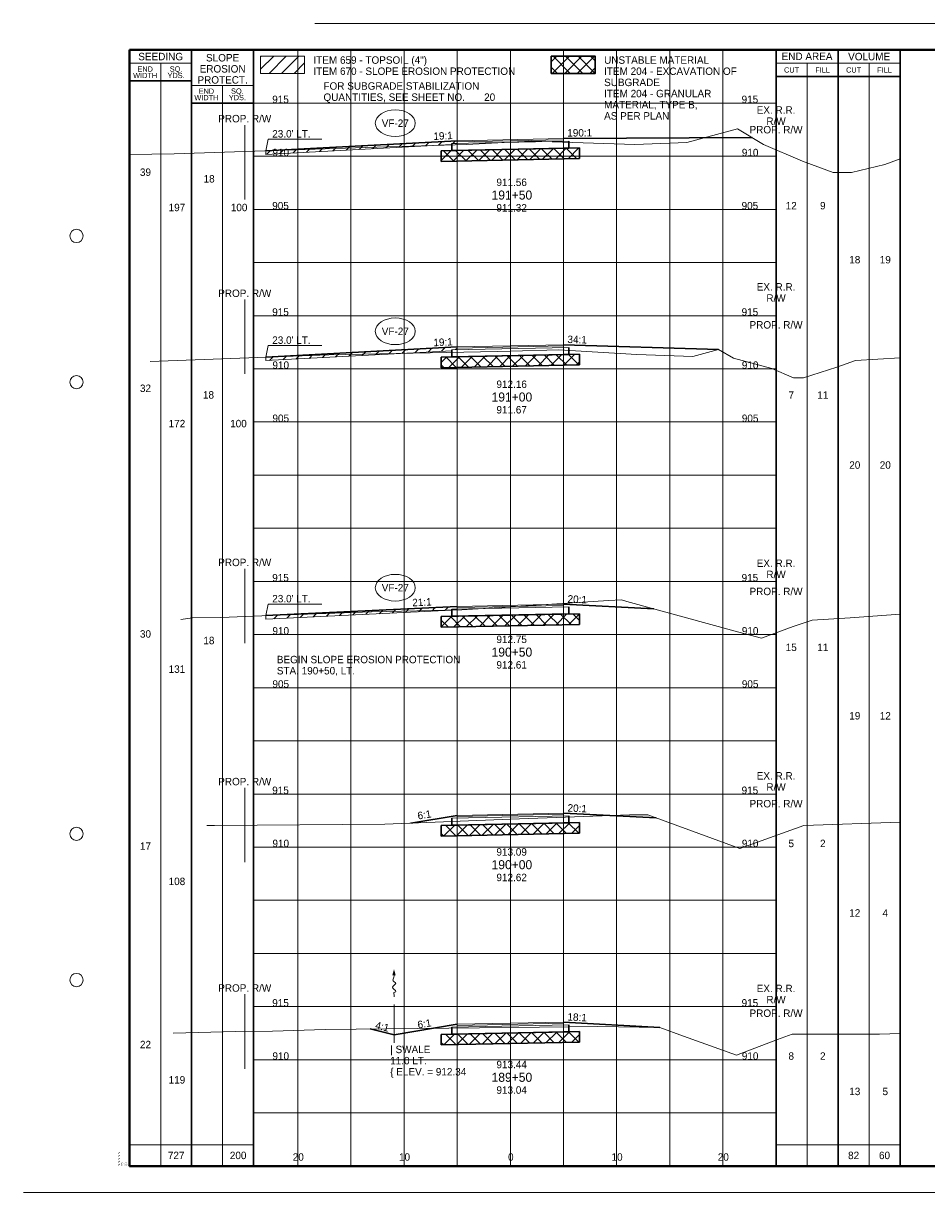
# Paper-space layout 'Layout1' of a CAD drawing. Header units: feet. Extents: x -1084 to 2301, y -843 to 1840.
# Tile 30 of 46: x -10 to 75, y 1032 to 1142. Entities that reach past the tile are written whole.
import ezdxf
from ezdxf.enums import TextEntityAlignment as Align

# ---------------------------------------------------------------- set-up
doc = ezdxf.new("R2010")
doc.units = ezdxf.units.FT
doc.header["$LTSCALE"] = 10
doc.header["$MEASUREMENT"] = 0
for name, pattern in [('cl5', [50, 1.25, -1.25, 45, -1.25, 1.25]), ('DGN Style 2', [42.257429, 25.354457, -16.902971]), ('DGN Style 3', [59.1604, 42.257429, -16.902971]), ('esmtrrex', [4.75, 0.8, -0.325, -0.325, 0.8, -0.3, 0.8, -0.3, 0.8, -0.3]), ('rowpr', [5.45, 1, -0.225, -0.225, 4])]:
    doc.linetypes.add(name, pattern=pattern)
for name, color, linetype, lineweight in [('DR_P_Erosion_Control', 7, 'Continuous', 13), ('DR_P_Flow_Arrow', 151, 'Continuous', 13), ('DR_P_Text', 7, 'Continuous', 13), ('GE_P_CL_5', 7, 'cl5', 13), ('PV_P_Text', 7, 'Continuous', 13), ('RW_P_Fee_RW', 193, 'rowpr', 40), ('RW_X_Esmt_RR', 6, 'esmtrrex', 30), ('SH_Border', 7, 'Continuous', 40), ('SH_Data', 7, 'Continuous', 0), ('SH_Major_Grid_Line', 254, 'Continuous', 13), ('SH_Text', 7, 'Continuous', 13), ('TX_P_5', 7, 'Continuous', 13), ('TX_P_Misc', 7, 'Continuous', 13), ('TX_X_5', 7, 'Continuous', 0), ('XS_P_Finished_Grade', 3, 'Continuous', 30), ('XS_P_Pavt_Surface', 251, 'Continuous', 13), ('XS_P_Subgrade', 4, 'Continuous', 30), ('XS_P_Undercut', 230, 'Continuous', 30), ('XS_X_Ground_Line', 3, 'DGN Style 2', 13)]:
    doc.layers.add(name, color=color, linetype=linetype, lineweight=lineweight)
doc.layers.add('SH_Cut_Line', color=7, linetype='DGN Style 3', lineweight=0, plot=False)
doc.layers.add('XS_P_Pavt_Layers', color=251, linetype='Continuous', lineweight=0, transparency=0.5)
doc.styles.add('Slanted-Normal LS 0.50', font='font31.shx', dxfattribs={"height": 0.14})
doc.styles.add('Slanted-Sub Title', font='font31.shx', dxfattribs={"height": 0.17})
doc.styles.add('Style-CHAR_FAST_FONT', font='CHAR_FAST_FONT.shx')
doc.styles.add('Style-FONT1', font='FONT1.shx')
doc.styles.add('Style-font30', font='font30.shx')
doc.styles.add('Style-font31', font='font31.shx')

# ---------------------------------------------------------------- blocks, each defined once
blk = doc.blocks.new('STAMP')
at = {"layer": 'TX_P_Misc', "linetype": 'Continuous', "lineweight": 13, "style": 'Style-CHAR_FAST_FONT'}
for s, p in [('$FILE$', (-0.77, 0)), ('$DATE$', (-0.57, 0)), ('$TIME$', (-0.37, 0)), ('$USER$', (-0.17, 0))]:
    blk.add_text(s, height=0.078, rotation=90, dxfattribs=at).set_placement(p, align=Align.TOP_LEFT)
blk = doc.blocks.new('XS POINT_199')
at = {"layer": 'RW_X_Esmt_RR', "linetype": 'DGN Style 3', "lineweight": 0}
blk.add_line((0, 3.5), (0, -3.5), dxfattribs=at)
blk = doc.blocks.new('GPKLBL_247')
at = {"layer": 'TX_P_5', "linetype": 'Continuous', "insert": (-0.51, 0.98), "char_height": 0.7, "attachment_point": 1, "rotation": 350.5377, "line_spacing_factor": 0.6, "style": 'Style-font31'}
blk.add_mtext('4:1', dxfattribs=at)
blk = doc.blocks.new('GPKLBL_248')
at = {"layer": 'TX_P_5', "linetype": 'Continuous', "extrusion": (0, 0, -1), "insert": (-0.46, 0.97), "char_height": 0.7, "attachment_point": 3, "text_direction": (-0.986394, 0.164399, 0), "line_spacing_factor": 0.6, "style": 'Style-font31'}
blk.add_mtext('6:1', dxfattribs=at)
blk = doc.blocks.new('DFL-P_50')
at = {"layer": 'DR_P_Flow_Arrow', "color": 151, "linetype": 'Continuous', "lineweight": 13}
blk.add_open_spline([(-0.08, 0), (-0.081, 0), (-0.082, 0), (-0.083, 0), (-0.094, 0), (-0.105, 0.005), (-0.116, 0.008), (-0.123, 0.01), (-0.131, 0.013), (-0.137, 0.015), (-0.152, 0.02), (-0.165, -0.02), (-0.179, -0.022), (-0.195, -0.023), (-0.212, 0.018), (-0.228, 0.02), (-0.245, 0.021), (-0.266, -0.028), (-0.284, -0.022), (-0.29, -0.02), (-0.287, 0.001), (-0.295, 0.001), (-0.313, 0), (-0.332, 0), (-0.35, 0)], degree=3, knots=[0, 0, 0, 0, 0.009646, 0.009646, 0.009646, 0.112481, 0.112481, 0.112481, 0.179673, 0.179673, 0.179673, 0.350625, 0.350625, 0.350625, 0.544565, 0.544565, 0.544565, 0.756426, 0.756426, 0.756426, 0.832712, 0.832712, 0.832712, 1, 1, 1, 1], dxfattribs=at)
at = {"layer": 'DR_P_Flow_Arrow', "color": 151, "linetype": 'Continuous', "lineweight": 0, "extrusion": (0, 0, -1)}
blk.add_solid([(0.08, 0.022), (0, 0), (0.08, -0.021)], dxfattribs=at)
blk = doc.blocks.new('GPKLBL_249')
at = {"layer": 'TX_P_5', "linetype": 'Continuous', "insert": (-0.51, 0.98), "char_height": 0.7, "attachment_point": 1, "rotation": 350.5377, "line_spacing_factor": 0.6, "style": 'Style-font31'}
blk.add_mtext('18:1', dxfattribs=at)
blk = doc.blocks.new('XS POINT_200')
at = {"layer": 'RW_P_Fee_RW', "linetype": 'Continuous', "lineweight": 13}
blk.add_line((0, 3.5), (0, -3.5), dxfattribs=at)
blk = doc.blocks.new('XS POINT_201')
at = {"layer": 'RW_P_Fee_RW', "linetype": 'Continuous', "lineweight": 13}
blk.add_line((0, 3.5), (0, -3.5), dxfattribs=at)
blk = doc.blocks.new('XS POINT_202')
at = {"layer": 'RW_X_Esmt_RR', "linetype": 'DGN Style 3', "lineweight": 0}
blk.add_line((0, 3.5), (0, -3.5), dxfattribs=at)
blk = doc.blocks.new('GPKLBL_250')
at = {"layer": 'TX_P_5', "linetype": 'Continuous', "extrusion": (0, 0, -1), "insert": (-0.46, 0.97), "char_height": 0.7, "attachment_point": 3, "text_direction": (-0.986394, 0.164399, 0), "line_spacing_factor": 0.6, "style": 'Style-font31'}
blk.add_mtext('6:1', dxfattribs=at)
blk = doc.blocks.new('GPKLBL_251')
at = {"layer": 'TX_P_5', "linetype": 'Continuous', "insert": (-0.51, 0.98), "char_height": 0.7, "attachment_point": 1, "rotation": 350.5377, "line_spacing_factor": 0.6, "style": 'Style-font31'}
blk.add_mtext('20:1', dxfattribs=at)
blk = doc.blocks.new('XS POINT_203')
at = {"layer": 'RW_P_Fee_RW', "linetype": 'Continuous', "lineweight": 13}
blk.add_line((0, 3.5), (0, -3.5), dxfattribs=at)
blk = doc.blocks.new('XS POINT_204')
at = {"layer": 'RW_P_Fee_RW', "linetype": 'Continuous', "lineweight": 13}
blk.add_line((0, 3.5), (0, -3.5), dxfattribs=at)
blk = doc.blocks.new('XS POINT_205')
at = {"layer": 'RW_X_Esmt_RR', "linetype": 'DGN Style 3', "lineweight": 0}
blk.add_line((0, 3.5), (0, -3.5), dxfattribs=at)
blk = doc.blocks.new('GPKLBL_252')
at = {"layer": 'TX_P_5', "linetype": 'Continuous', "extrusion": (0, 0, -1), "insert": (-0.46, 0.97), "char_height": 0.7, "attachment_point": 3, "text_direction": (-0.986394, 0.164399, 0), "line_spacing_factor": 0.6, "style": 'Style-font31'}
blk.add_mtext('21:1', dxfattribs=at)
blk = doc.blocks.new('GPKLBL_253')
at = {"layer": 'TX_P_5', "linetype": 'Continuous', "insert": (-0.51, 0.98), "char_height": 0.7, "attachment_point": 1, "rotation": 350.5377, "line_spacing_factor": 0.6, "style": 'Style-font31'}
blk.add_mtext('20:1', dxfattribs=at)
blk = doc.blocks.new('XS POINT_206')
at = {"layer": 'RW_P_Fee_RW', "linetype": 'Continuous', "lineweight": 13}
blk.add_line((0, 3.5), (0, -3.5), dxfattribs=at)
blk = doc.blocks.new('XS POINT_207')
at = {"layer": 'RW_P_Fee_RW', "linetype": 'Continuous', "lineweight": 13}
blk.add_line((0, 3.5), (0, -3.5), dxfattribs=at)
blk = doc.blocks.new('XS POINT_208')
at = {"layer": 'RW_X_Esmt_RR', "linetype": 'DGN Style 3', "lineweight": 0}
blk.add_line((0, 3.5), (0, -3.5), dxfattribs=at)
blk = doc.blocks.new('GPKLBL_254')
at = {"layer": 'TX_P_5', "linetype": 'Continuous', "insert": (-0.51, 0.98), "char_height": 0.7, "attachment_point": 1, "rotation": 350.5377, "line_spacing_factor": 0.6, "style": 'Style-font31'}
blk.add_mtext('34:1', dxfattribs=at)
blk = doc.blocks.new('XS POINT_209')
at = {"layer": 'RW_P_Fee_RW', "linetype": 'Continuous', "lineweight": 13}
blk.add_line((0, 3.5), (0, -3.5), dxfattribs=at)
blk = doc.blocks.new('XS POINT_210')
at = {"layer": 'RW_P_Fee_RW', "linetype": 'Continuous', "lineweight": 13}
blk.add_line((0, 3.5), (0, -3.5), dxfattribs=at)
blk = doc.blocks.new('GPKLBL_255')
at = {"layer": 'TX_P_5', "linetype": 'Continuous', "extrusion": (0, 0, -1), "insert": (-0.46, 0.97), "char_height": 0.7, "attachment_point": 3, "text_direction": (-0.986394, 0.164399, 0), "line_spacing_factor": 0.6, "style": 'Style-font31'}
blk.add_mtext('19:1', dxfattribs=at)
blk = doc.blocks.new('XS POINT_211')
at = {"layer": 'RW_X_Esmt_RR', "linetype": 'DGN Style 3', "lineweight": 0}
blk.add_line((0, 3.5), (0, -3.5), dxfattribs=at)
blk = doc.blocks.new('GPKLBL_256')
at = {"layer": 'TX_P_5', "linetype": 'Continuous', "insert": (-0.51, 0.98), "char_height": 0.7, "attachment_point": 1, "rotation": 350.5377, "line_spacing_factor": 0.6, "style": 'Style-font31'}
blk.add_mtext('190:1', dxfattribs=at)
blk = doc.blocks.new('XS POINT_212')
at = {"layer": 'RW_P_Fee_RW', "linetype": 'Continuous', "lineweight": 13}
blk.add_line((0, 3.5), (0, -3.5), dxfattribs=at)
blk = doc.blocks.new('XS POINT_213')
at = {"layer": 'RW_P_Fee_RW', "linetype": 'Continuous', "lineweight": 13}
blk.add_line((0, 3.5), (0, -3.5), dxfattribs=at)
blk = doc.blocks.new('GPKLBL_257')
at = {"layer": 'TX_P_5', "linetype": 'Continuous', "extrusion": (0, 0, -1), "insert": (-0.46, 0.97), "char_height": 0.7, "attachment_point": 3, "text_direction": (-0.986394, 0.164399, 0), "line_spacing_factor": 0.6, "style": 'Style-font31'}
blk.add_mtext('19:1', dxfattribs=at)

psp = doc.layouts.get("Layout1")

# ---------------------------------------------------------------- hatches: boundary and pattern name
at = {"layer": 'DR_P_Erosion_Control'}
h = psp.add_hatch(dxfattribs=at)
h.set_pattern_fill('HATCH', color=256, style=0, pattern_type=2)
h.set_pattern_definition([(45, (20.9659, 1138.5724), (-0.589255, 0.589255), [])])
h.paths.add_polyline_path([(12.33, 1137.8), (16.47, 1137.8), (16.47, 1139.41), (12.33, 1139.41)])
h = psp.add_hatch(dxfattribs=at)
h.set_pattern_fill('HATCH', color=256, style=0, pattern_type=2)
h.set_pattern_definition([(45, (28.0169, 1131.1609), (-0.589255, 0.589255), [])])
h.paths.add_polyline_path([(30.33, 1131.2), (30.83, 1131.21), (30.83, 1131.36), (30.83, 1131.46), (12.83, 1130.51), (12.83, 1130.18), (30.33, 1131.11)])
h = psp.add_hatch(dxfattribs=at)
h.set_pattern_fill('HATCH', color=256, style=0, pattern_type=2)
h.set_pattern_definition([(45, (28.2049, 1111.69065), (-0.589255, 0.589255), [])])
h.paths.add_polyline_path([(30.33, 1111.8), (30.83, 1111.81), (30.83, 1111.95), (30.83, 1112.06), (12.83, 1111.1), (12.83, 1110.77), (30.33, 1111.7)])
h = psp.add_hatch(dxfattribs=at)
h.set_pattern_fill('HATCH', color=256, style=0, pattern_type=2)
h.set_pattern_definition([(45, (22.284, 1086.9617), (-0.589255, 0.589255), [])])
h.paths.add_polyline_path([(30.33, 1087.39), (30.83, 1087.4), (30.83, 1087.55), (30.83, 1087.65), (12.83, 1086.78), (12.83, 1086.45), (30.33, 1087.3)])
at = {"layer": 'XS_P_Undercut', "lineweight": 0}
h = psp.add_hatch(dxfattribs=at)
h.set_pattern_fill('CROSSHATCH', color=256, style=0, pattern_type=2)
h.set_pattern_definition([(45, (42.9689, 1133.9268), (-0.58926, 0.58926), []), (315, (42.9689, 1133.9268), (0.58926, 0.58926), [])])
h.paths.add_polyline_path([(39.68, 1137.8), (43.82, 1137.8), (43.82, 1139.41), (39.68, 1139.41)])
h = psp.add_hatch(dxfattribs=at)
h.set_pattern_fill('CROSSHATCH', color=256, style=0, pattern_type=2)
h.set_pattern_definition([(45, (40.4903, 1130.1617), (-0.589255, 0.589255), []), (315, (40.4903, 1130.1617), (0.589255, 0.589255), [])])
h.paths.add_polyline_path([(30.33, 1130.54), (29.33, 1130.52), (29.33, 1129.52), (42.33, 1129.78), (42.33, 1130.78), (41.33, 1130.76)])
h = psp.add_hatch(dxfattribs=at)
h.set_pattern_fill('CROSSHATCH', color=256, style=0, pattern_type=2)
h.set_pattern_definition([(45, (40.40215, 1111.07355), (-0.589255, 0.589255), []), (315, (40.40215, 1111.07355), (0.589255, 0.589255), [])])
h.paths.add_polyline_path([(30.33, 1111.13), (29.33, 1111.11), (29.33, 1110.11), (42.33, 1110.37), (42.33, 1111.37), (41.33, 1111.35)])
h = psp.add_hatch(dxfattribs=at)
h.set_pattern_fill('CROSSHATCH', color=256, style=0, pattern_type=2)
h.set_pattern_definition([(45, (39.6679, 1086.6326), (-0.589255, 0.589255), []), (315, (39.6679, 1086.6326), (0.589255, 0.589255), [])])
h.paths.add_polyline_path([(29.33, 1086.7), (29.33, 1085.7), (42.33, 1085.96), (42.33, 1086.96), (41.33, 1086.94), (30.33, 1086.72)])
h = psp.add_hatch(dxfattribs=at)
h.set_pattern_fill('CROSSHATCH', color=256, style=0, pattern_type=2)
h.set_pattern_definition([(45, (40.7546, 1066.6327), (-0.589255, 0.589255), []), (315, (40.7546, 1066.6327), (0.589255, 0.589255), [])])
h.paths.add_polyline_path([(29.33, 1067.05), (29.33, 1066.05), (42.33, 1066.31), (42.33, 1067.31), (41.33, 1067.29), (30.33, 1067.07)])
h = psp.add_hatch(dxfattribs=at)
h.set_pattern_fill('CROSSHATCH', color=256, style=0, pattern_type=2)
h.set_pattern_definition([(45, (40.7546, 1046.9854), (-0.589255, 0.589255), []), (315, (40.7546, 1046.9854), (0.589255, 0.589255), [])])
h.paths.add_polyline_path([(30.33, 1047.41), (29.33, 1047.39), (29.33, 1046.39), (42.33, 1046.65), (42.33, 1047.65), (41.33, 1047.63)])

# ---------------------------------------------------------------- linework, layer by layer
at = {"layer": 'DR_P_Erosion_Control'}
for p, q in [((12.83, 1130.18), (30.33, 1131.11)), ((12.83, 1130.18), (12.83, 1130.51)), ((12.83, 1110.77), (30.33, 1111.7)), ((12.83, 1086.45), (30.33, 1087.3)), ((12.83, 1086.45), (12.83, 1086.78))]:
    psp.add_line(p, q, dxfattribs=at)
at = {"layer": 'DR_P_Erosion_Control', "flags": 128}
for points in [[(12.33, 1139.41), (16.47, 1139.41), (16.47, 1137.8), (12.33, 1137.8), (12.33, 1139.41)], [(12.33, 1137.8), (16.47, 1137.8), (16.47, 1139.41), (12.33, 1139.41), (12.33, 1137.8)], [(30.33, 1131.2), (30.83, 1131.21), (30.83, 1131.36), (30.83, 1131.46), (12.83, 1130.51), (12.83, 1130.18), (30.33, 1131.11), (30.33, 1131.2)], [(30.33, 1111.8), (30.83, 1111.81), (30.83, 1111.95), (30.83, 1112.06), (12.83, 1111.1), (12.83, 1110.77), (30.33, 1111.7), (30.33, 1111.8)], [(30.33, 1087.39), (30.83, 1087.4), (30.83, 1087.55), (30.83, 1087.65), (12.83, 1086.78), (12.83, 1086.45), (30.33, 1087.3), (30.33, 1087.39)]]:
    psp.add_lwpolyline(points, close=True, dxfattribs=at)
at = {"layer": 'DR_P_Text'}
for p, q in [((12.83, 1130.51), (13.04, 1131.61)), ((13.04, 1131.61), (18.09, 1131.61)), ((12.83, 1111.1), (13.04, 1112.19)), ((13.04, 1112.19), (18.09, 1112.19)), ((12.83, 1086.78), (13.04, 1087.87)), ((13.04, 1087.87), (18.09, 1087.87))]:
    psp.add_line(p, q, dxfattribs=at)
at = {"layer": 'DR_P_Text', "color": 7, "linetype": 'Continuous', "lineweight": 13}
for centre in [(25, 1133.11), (25, 1113.53), (25, 1089.41)]:
    psp.add_ellipse(centre, major_axis=(1.88, 0), ratio=0.666667, dxfattribs=at)
at = {"layer": 'GE_P_CL_5'}
psp.add_line((24.88, 1050.2), (24.88, 1046.6), dxfattribs=at)
at = {"layer": 'SH_Border', "color": 7, "linetype": 'Continuous', "lineweight": 40, "flags": 128}
psp.add_lwpolyline([(0, 1140), (157.5, 1140), (157.5, 1035), (0, 1035), (0, 1140)], close=True, dxfattribs=at)
at = {"layer": 'SH_Border', "color": 7, "linetype": 'Continuous', "lineweight": 0}
for centre in [(-5, 1122.5), (-5, 1108.75), (-5, 1066.25), (-5, 1052.5)]:
    psp.add_circle(centre, 0.625, dxfattribs=at)
at = {"layer": 'SH_Cut_Line', "color": 7, "linetype": 'DGN Style 3', "lineweight": 0, "flags": 128}
psp.add_lwpolyline([(-10, 1032.5), (160, 1032.5), (160, 1142.5), (-10, 1142.5), (-10, 1032.5)], close=True, dxfattribs=at)
at = {"layer": 'SH_Data', "color": 7, "linetype": 'Continuous', "lineweight": 30}
for p, q in [((5.83, 1035), (5.83, 1140)), ((5.83, 1035), (5.83, 1140)), ((11.66, 1035), (11.66, 1140)), ((60.83, 1035), (60.83, 1140)), ((66.67, 1035), (66.67, 1140)), ((72.5, 1035), (72.5, 1140)), ((60.83, 1137.5), (72.5, 1137.5)), ((5.83, 1137.08), (0, 1137.08)), ((11.66, 1135), (5.83, 1135))]:
    psp.add_line(p, q, dxfattribs=at)
at = {"layer": 'SH_Data', "color": 7, "linetype": 'Continuous', "lineweight": 0}
for p, q in [((5.83, 1138.75), (0, 1138.75)), ((60.83, 1138.75), (72.5, 1138.75)), ((11.66, 1136.67), (5.83, 1136.67))]:
    psp.add_line(p, q, dxfattribs=at)
at = {"layer": 'SH_Data', "color": 7, "linetype": 'Continuous', "lineweight": 13}
for p, q in [((2.92, 1035), (2.92, 1138.75)), ((63.75, 1035), (63.75, 1138.75)), ((69.58, 1035), (69.58, 1138.75)), ((8.75, 1035), (8.75, 1136.67)), ((0, 1037), (11.66, 1037)), ((60.83, 1037), (72.5, 1037))]:
    psp.add_line(p, q, dxfattribs=at)
at = {"layer": 'SH_Major_Grid_Line', "color": 254, "linetype": 'Continuous', "lineweight": 13}
for p, q in [((15.83, 1035), (15.83, 1140)), ((20.83, 1035), (20.83, 1140)), ((25.83, 1035), (25.83, 1140)), ((30.83, 1035), (30.83, 1140)), ((35.83, 1035), (35.83, 1140)), ((40.83, 1035), (40.83, 1140)), ((45.83, 1035), (45.83, 1140)), ((50.83, 1035), (50.83, 1140)), ((55.83, 1035), (55.83, 1140)), ((5.83, 1135), (60.83, 1135)), ((11.66, 1130), (60.83, 1130)), ((11.66, 1125), (60.83, 1125)), ((11.66, 1120), (60.83, 1120)), ((11.66, 1115), (60.83, 1115)), ((11.66, 1110), (60.83, 1110)), ((11.66, 1105), (60.83, 1105)), ((11.66, 1100), (60.83, 1100)), ((11.66, 1095), (60.83, 1095)), ((11.66, 1090), (60.83, 1090)), ((11.66, 1085), (60.83, 1085)), ((11.66, 1080), (60.83, 1080)), ((11.66, 1075), (60.83, 1075)), ((11.66, 1070), (60.83, 1070)), ((11.66, 1065), (60.83, 1065)), ((11.66, 1060), (60.83, 1060)), ((11.66, 1055), (60.83, 1055)), ((11.66, 1050), (60.83, 1050)), ((11.66, 1045), (60.83, 1045)), ((11.66, 1040), (60.83, 1040))]:
    psp.add_line(p, q, dxfattribs=at)
at = {"layer": 'XS_P_Finished_Grade'}
for p, q in [((12.83, 1130.51), (30.83, 1131.46)), ((58.57, 1131.76), (40.83, 1131.66)), ((55.43, 1111.82), (40.83, 1112.26)), ((12.83, 1111.1), (30.83, 1112.06)), ((12.83, 1086.78), (30.83, 1087.65)), ((49.32, 1087.42), (40.83, 1087.85)), ((49.56, 1067.75), (40.83, 1068.19)), ((26.46, 1067.26), (30.83, 1067.99)), ((24.88, 1047.34), (30.83, 1048.34)), ((49.88, 1048.04), (40.83, 1048.54)), ((24.88, 1047.34), (22.63, 1047.91))]:
    psp.add_line(p, q, dxfattribs=at)
at = {"layer": 'XS_P_Pavt_Layers', "color": 2, "lineweight": 13}
for p, q in [((30.33, 1131.2), (41.33, 1131.42)), ((30.83, 1131.36), (40.83, 1131.56)), ((30.83, 1111.95), (40.83, 1112.15)), ((30.33, 1111.8), (41.33, 1112.02)), ((30.33, 1087.39), (41.33, 1087.61)), ((30.83, 1087.55), (40.83, 1087.75)), ((30.33, 1067.73), (41.33, 1067.95)), ((30.83, 1067.89), (40.83, 1068.09)), ((30.83, 1048.23), (40.83, 1048.43)), ((30.33, 1048.08), (41.33, 1048.3))]:
    psp.add_line(p, q, dxfattribs=at)
at = {"layer": 'XS_P_Pavt_Surface', "color": 193}
for p, q in [((30.83, 1131.46), (40.83, 1131.66)), ((30.83, 1131.46), (30.83, 1131.21)), ((40.83, 1131.66), (40.83, 1131.41)), ((30.83, 1112.06), (40.83, 1112.26)), ((40.83, 1112.26), (40.83, 1112.01)), ((30.83, 1112.06), (30.83, 1111.81)), ((30.83, 1087.65), (40.83, 1087.85)), ((30.83, 1087.65), (30.83, 1087.4)), ((40.83, 1087.85), (40.83, 1087.6)), ((30.83, 1067.99), (40.83, 1068.19)), ((40.83, 1068.19), (40.83, 1067.94)), ((30.83, 1067.99), (30.83, 1067.74)), ((30.83, 1048.34), (40.83, 1048.54)), ((30.83, 1048.34), (30.83, 1048.09)), ((40.83, 1048.54), (40.83, 1048.29))]:
    psp.add_line(p, q, dxfattribs=at)
at = {"layer": 'XS_P_Subgrade'}
for p, q in [((30.33, 1131.2), (30.33, 1130.54)), ((41.33, 1131.42), (41.33, 1130.76)), ((30.33, 1130.54), (41.33, 1130.76)), ((30.33, 1111.8), (30.33, 1111.13)), ((30.33, 1111.13), (41.33, 1111.35)), ((41.33, 1112.02), (41.33, 1111.35)), ((30.33, 1087.39), (30.33, 1086.72)), ((30.33, 1086.72), (41.33, 1086.94)), ((41.33, 1087.61), (41.33, 1086.94)), ((30.33, 1067.73), (30.33, 1067.07)), ((30.33, 1067.07), (41.33, 1067.29)), ((41.33, 1067.95), (41.33, 1067.29)), ((30.33, 1048.08), (30.33, 1047.41)), ((30.33, 1047.41), (41.33, 1047.63)), ((41.33, 1048.3), (41.33, 1047.63))]:
    psp.add_line(p, q, dxfattribs=at)
at = {"layer": 'XS_P_Undercut'}
for p, q in [((29.33, 1130.52), (42.33, 1130.78)), ((29.33, 1130.52), (29.33, 1129.52)), ((29.33, 1129.52), (42.33, 1129.78)), ((42.33, 1130.78), (42.33, 1129.78)), ((29.33, 1111.11), (42.33, 1111.37)), ((29.33, 1111.11), (29.33, 1110.11)), ((42.33, 1111.37), (42.33, 1110.37)), ((29.33, 1110.11), (42.33, 1110.37)), ((29.33, 1086.7), (42.33, 1086.96)), ((42.33, 1086.96), (42.33, 1085.96)), ((29.33, 1086.7), (29.33, 1085.7)), ((29.33, 1085.7), (42.33, 1085.96)), ((29.33, 1067.05), (42.33, 1067.31)), ((29.33, 1067.05), (29.33, 1066.05)), ((42.33, 1067.31), (42.33, 1066.31)), ((29.33, 1066.05), (42.33, 1066.31)), ((29.33, 1047.39), (42.33, 1047.65)), ((29.33, 1047.39), (29.33, 1046.39)), ((42.33, 1047.65), (42.33, 1046.65)), ((29.33, 1046.39), (42.33, 1046.65))]:
    psp.add_line(p, q, dxfattribs=at)
at = {"layer": 'XS_P_Undercut', "flags": 128}
psp.add_lwpolyline([(39.68, 1139.41), (43.82, 1139.41), (43.82, 1137.8), (39.68, 1137.8), (39.68, 1139.41)], close=True, dxfattribs=at)
at = {"layer": 'XS_P_Undercut', "lineweight": 0, "flags": 128}
for points in [[(39.68, 1137.8), (43.82, 1137.8), (43.82, 1139.41), (39.68, 1139.41), (39.68, 1137.8)], [(30.33, 1130.54), (29.33, 1130.52), (29.33, 1129.52), (42.33, 1129.78), (42.33, 1130.78), (41.33, 1130.76), (30.33, 1130.54)], [(30.33, 1111.13), (29.33, 1111.11), (29.33, 1110.11), (42.33, 1110.37), (42.33, 1111.37), (41.33, 1111.35), (30.33, 1111.13)], [(29.33, 1086.7), (29.33, 1085.7), (42.33, 1085.96), (42.33, 1086.96), (41.33, 1086.94), (30.33, 1086.72), (29.33, 1086.7)], [(29.33, 1067.05), (29.33, 1066.05), (42.33, 1066.31), (42.33, 1067.31), (41.33, 1067.29), (30.33, 1067.07), (29.33, 1067.05)], [(30.33, 1047.41), (29.33, 1047.39), (29.33, 1046.39), (42.33, 1046.65), (42.33, 1047.65), (41.33, 1047.63), (30.33, 1047.41)]]:
    psp.add_lwpolyline(points, close=True, dxfattribs=at)
at = {"layer": 'XS_X_Ground_Line', "flags": 128}
for points in [[(0, 1130.16), (4.18, 1130.22), (22.21, 1130.83), (31.71, 1131.1), (35.83, 1131.32), (37.82, 1131.42), (47.53, 1131.1), (52.44, 1131.3), (57.2, 1132.58), (59.66, 1131.1), (63.31, 1129.55), (66.22, 1128.48), (67.94, 1128.46), (71.08, 1129.23), (72.5, 1129.75)], [(1.94, 1110.69), (7.02, 1110.88), (18.73, 1111.32), (34.62, 1111.63), (35.83, 1111.67), (40.4, 1111.8), (47.73, 1111.34), (53, 1111.16), (55.43, 1111.82), (56.84, 1111.01), (60.42, 1110.02), (62.47, 1109.15), (63.42, 1109.15), (66.54, 1110.15), (68.3, 1110.79), (72.5, 1111.04)], [(4.83, 1086.41), (5.9, 1086.57), (8.59, 1086.62), (12.44, 1086.76), (22.77, 1087.14), (31.25, 1087.32), (35.83, 1087.61), (45.05, 1088.21), (46.28, 1088.26), (46.8, 1088.11), (57.32, 1085.24), (59.47, 1084.65), (62.44, 1085.76), (64.22, 1086.35), (67.79, 1086.58), (72.5, 1086.91)], [(7.25, 1067.04), (7.97, 1067.05), (24.02, 1067.17), (35.83, 1067.62), (47.04, 1068.04), (48.45, 1068.05), (48.76, 1068.05), (57.42, 1064.86), (63.43, 1067.05), (72.5, 1067.34)], [(4.1, 1047.5), (9.99, 1047.65), (13.44, 1047.68), (18.4, 1047.86), (35.83, 1048.04), (44.06, 1048.13), (49.88, 1048.04), (52.12, 1047.21), (57.11, 1045.44), (60.97, 1046.91), (62.35, 1047.41), (70.57, 1047.4), (72.5, 1047.46)]]:
    psp.add_lwpolyline(points, dxfattribs=at)

# ---------------------------------------------------------------- block references
at = {"layer": 'DR_P_Flow_Arrow', "color": 151, "linetype": 'Continuous', "lineweight": 0, "xscale": 7.5, "yscale": 7.5, "zscale": 7.5, "rotation": 89.99999999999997}
psp.add_blockref('DFL-P_50', (24.88, 1053.53), dxfattribs=at)
at = {"layer": 'RW_P_Fee_RW', "linetype": 'Continuous', "lineweight": 13}
for name, p in [('XS POINT_212', (10.83, 1129.44)), ('XS POINT_213', (60.83, 1128.41)), ('XS POINT_209', (10.83, 1113.02)), ('XS POINT_210', (60.83, 1110.05)), ('XS POINT_206', (10.83, 1087.7)), ('XS POINT_207', (60.83, 1084.96)), ('XS POINT_203', (10.83, 1067.08)), ('XS POINT_204', (60.83, 1064.99)), ('XS POINT_200', (10.83, 1047.66)), ('XS POINT_201', (60.83, 1045.29))]:
    psp.add_blockref(name, p, dxfattribs=at)
at = {"layer": 'RW_X_Esmt_RR', "linetype": 'DGN Style 3', "lineweight": 0}
for name, p in [('XS POINT_211', (60.83, 1129.37)), ('XS POINT_208', (60.83, 1112.73)), ('XS POINT_205', (60.83, 1086.73)), ('XS POINT_202', (60.83, 1066.73)), ('XS POINT_199', (60.83, 1046.73))]:
    psp.add_blockref(name, p, dxfattribs=at)
at = {"layer": 'TX_P_5', "linetype": 'Continuous', "extrusion": (0, 0, -1)}
for name, p, rotation in [('GPKLBL_257', (-29.82, 1131.41), 6.432737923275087), ('GPKLBL_255', (-29.82, 1112), 6.402829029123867), ('GPKLBL_252', (-27.83, 1087.53), 6.680032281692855)]:
    psp.add_blockref(name, p, dxfattribs=dict(at, rotation=rotation))
at = {"layer": 'TX_P_5', "linetype": 'Continuous'}
for name, p, rotation in [('GPKLBL_256', (41.85, 1131.67), 9.758965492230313), ('GPKLBL_254', (41.85, 1112.23), 7.758013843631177), ('GPKLBL_253', (41.85, 1087.8), 6.572521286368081), ('GPKLBL_251', (41.85, 1068.14), 6.572521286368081), ('GPKLBL_249', (41.84, 1048.48), 6.300970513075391), ('GPKLBL_247', (23.66, 1047.6), 355.4260787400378)]:
    psp.add_blockref(name, p, dxfattribs=dict(at, rotation=rotation))
at = {"layer": 'TX_P_5', "linetype": 'Continuous', "extrusion": (0, 0, -1)}
for name, p in [('GPKLBL_250', (-27.86, 1067.53)), ('GPKLBL_248', (-27.86, 1047.87))]:
    psp.add_blockref(name, p, dxfattribs=at)
at = {"layer": 'TX_P_Misc', "linetype": 'Continuous', "lineweight": 13}
psp.add_blockref('STAMP', (0, 1035), dxfattribs=at)

# ---------------------------------------------------------------- texts
at = {"layer": 'DR_P_Text', "color": 7, "lineweight": 13, "style": 'Style-font31'}
for p in [(25, 1133.11), (25, 1113.53), (25, 1089.41)]:
    psp.add_text('VF-27', height=0.7, dxfattribs=at).set_placement(p, align=Align.MIDDLE_CENTER)
at = {"layer": 'DR_P_Text', "char_height": 0.7, "attachment_point": 1, "line_spacing_factor": 0.9}
for s, insert, style in [('ITEM 659 - TOPSOIL (4")\\PITEM 670 - SLOPE EROSION PROTECTION', (17.3, 1139.4), 'Slanted-Sub Title'), ('UNSTABLE MATERIAL\\PITEM 204 - EXCAVATION OF\\PSUBGRADE\\PITEM 204 - GRANULAR\\PMATERIAL, TYPE B,\\PAS PER PLAN', (44.65, 1139.4), 'Slanted-Sub Title'), ('FOR SUBGRADE STABILIZATION\\PQUANTITIES, SEE SHEET NO.', (18.24, 1136.96), 'Slanted-Sub Title'), ('20\\P', (33.36, 1135.91), 'Style-font31'), ("23.0' LT.", (13.42, 1132.46), 'Slanted-Normal LS 0.50'), ("23.0' LT.", (13.42, 1113.05), 'Slanted-Normal LS 0.50'), ("23.0' LT.", (13.42, 1088.73), 'Slanted-Normal LS 0.50')]:
    psp.add_mtext(s, dxfattribs=dict(at, insert=insert, style=style))
at = {"layer": 'PV_P_Text', "style": 'Slanted-Normal LS 0.50'}
for s, p in [('911.56', (35.95, 1127.2)), ('912.16', (35.95, 1108.2)), ('912.75', (35.95, 1084.2)), ('913.09', (35.95, 1064.2)), ('913.44', (35.95, 1044.2))]:
    psp.add_text(s, height=0.7, dxfattribs=at).set_placement(p, align=Align.CENTER)
at = {"layer": 'RW_P_Fee_RW', "linetype": 'Continuous', "lineweight": 13, "char_height": 0.7, "attachment_point": 2, "line_spacing_factor": 0.9, "style": 'Style-font31'}
for insert in [(10.83, 1133.89), (60.83, 1132.85), (10.83, 1117.46), (60.83, 1114.49), (10.83, 1092.14), (60.83, 1089.41), (10.83, 1071.52), (60.83, 1069.44), (10.83, 1052.1), (60.83, 1049.73)]:
    psp.add_mtext('PROP. R/W', dxfattribs=dict(at, insert=insert))
at = {"layer": 'RW_X_Esmt_RR', "linetype": 'Continuous', "lineweight": 0, "char_height": 0.7, "attachment_point": 8, "line_spacing_factor": 0.9, "style": 'Style-font31'}
for insert in [(60.83, 1132.94), (60.83, 1116.3), (60.83, 1090.3), (60.83, 1070.3), (60.83, 1050.3)]:
    psp.add_mtext('EX. R.R.\\PR/W', dxfattribs=dict(at, insert=insert))
at = {"layer": 'SH_Border', "color": 7, "linetype": 'Continuous', "lineweight": 0, "style": 'Style-FONT1'}
psp.add_text('`````', height=0.625, rotation=90, dxfattribs=at).set_placement((-0.38, 1035))
at = {"layer": 'SH_Data', "color": 7, "linetype": 'Continuous', "lineweight": 13, "style": 'Style-font30'}
for s, p in [('SEEDING', (2.92, 1139.38)), ('END AREA', (63.75, 1139.4)), ('VOLUME', (69.59, 1139.38))]:
    psp.add_text(s, height=0.7, dxfattribs=at).set_placement(p, align=Align.MIDDLE_CENTER)
at = {"layer": 'SH_Data', "color": 7, "linetype": 'Continuous', "lineweight": 0, "style": 'Style-font30'}
for s, p in [('CUT', (62.29, 1138.12)), ('FILL', (65.21, 1138.12)), ('CUT', (68.13, 1138.12)), ('FILL', (71.04, 1138.12))]:
    psp.add_text(s, height=0.5, dxfattribs=at).set_placement(p, align=Align.MIDDLE_CENTER)
at = {"layer": 'SH_Data', "color": 7, "linetype": 'Continuous', "lineweight": 13, "insert": (8.75, 1138.22), "char_height": 0.7, "attachment_point": 5, "line_spacing_factor": 0.892896, "style": 'Style-font30'}
psp.add_mtext('SLOPE\\PEROSION\\PPROTECT.', dxfattribs=at)
at = {"layer": 'SH_Data', "color": 7, "linetype": 'Continuous', "lineweight": 0, "char_height": 0.7, "attachment_point": 5, "line_spacing_factor": 0.728571, "style": 'Style-font30'}
for s, insert in [('\\H0.714286x;END\\PWIDTH', (1.46, 1137.9)), ('\\H0.714286x;SQ.\\PYDS.', (4.37, 1137.9)), ('\\H0.714286x;END\\PWIDTH', (7.22, 1135.82)), ('\\H0.714286x;SQ.\\PYDS.', (10.14, 1135.82))]:
    psp.add_mtext(s, dxfattribs=dict(at, insert=insert))
at = {"layer": 'SH_Text', "style": 'Style-font31'}
for s, p in [('915', (14.2, 1135)), ('915', (58.37, 1135)), ('910', (14.22, 1130)), ('910', (58.39, 1130)), ('39', (1.49, 1128.15)), ('18', (7.48, 1127.53)), ('197', (4.45, 1124.83)), ('100', (10.3, 1124.83)), ('905', (14.2, 1125)), ('905', (58.37, 1125)), ('12', (62.26, 1125)), ('9', (65.23, 1125)), ('18', (68.24, 1119.92)), ('19', (71.11, 1119.92)), ('915', (14.2, 1115)), ('915', (58.37, 1115)), ('910', (14.22, 1110)), ('910', (58.39, 1110)), ('32', (1.49, 1107.82)), ('18', (7.42, 1107.2)), ('7', (62.26, 1107.18)), ('11', (65.23, 1107.18)), ('905', (14.22, 1105)), ('905', (58.39, 1105)), ('172', (4.45, 1104.5)), ('100', (10.24, 1104.5)), ('20', (68.24, 1100.6)), ('20', (71.11, 1100.6)), ('915', (14.2, 1090)), ('915', (58.37, 1090)), ('910', (14.22, 1085)), ('910', (58.39, 1085)), ('30', (1.49, 1084.71)), ('18', (7.46, 1084.09)), ('15', (62.26, 1083.45)), ('11', (65.23, 1083.45)), ('131', (4.45, 1081.4)), ('905', (14.22, 1080)), ('905', (58.39, 1080)), ('19', (68.24, 1077.01)), ('12', (71.11, 1077.01)), ('915', (14.2, 1070)), ('915', (58.37, 1070)), ('17', (1.49, 1064.75)), ('910', (14.22, 1065)), ('910', (58.39, 1065)), ('5', (62.26, 1065)), ('2', (65.23, 1065)), ('108', (4.45, 1061.43)), ('12', (68.24, 1058.46)), ('4', (71.11, 1058.46)), ('915', (14.2, 1050)), ('915', (58.37, 1050)), ('22', (1.49, 1046.08)), ('910', (14.22, 1045)), ('910', (58.39, 1045)), ('8', (62.26, 1045)), ('2', (65.23, 1045)), ('119', (4.45, 1042.76)), ('13', (68.24, 1041.67)), ('5', (71.11, 1041.67)), ('20', (15.87, 1035.5)), ('10', (25.87, 1035.5)), ('0', (35.87, 1035.5)), ('0', (35.87, 1035.5)), ('10', (45.87, 1035.5)), ('20', (55.87, 1035.5))]:
    psp.add_text(s, height=0.7, dxfattribs=at).set_placement(p, align=Align.CENTER)
for s, p in [('727', (4.38, 1036)), ('200', (10.21, 1036)), ('82', (68.13, 1036)), ('60', (71.04, 1036))]:
    psp.add_text(s, height=0.7, dxfattribs=at).set_placement(p, align=Align.MIDDLE_CENTER)
at = {"layer": 'SH_Text', "insert": (13.85, 1083), "char_height": 0.7, "attachment_point": 1, "line_spacing_factor": 0.9, "style": 'Slanted-Sub Title'}
psp.add_mtext('BEGIN SLOPE EROSION PROTECTION\\PSTA. 190+50, LT.', dxfattribs=at)
at = {"layer": 'TX_P_5', "style": 'Slanted-Sub Title'}
for s, p in [('191+50', (35.97, 1126.35)), ('191+00', (35.97, 1107.35)), ('190+50', (35.97, 1083.35)), ('190+00', (35.97, 1063.35)), ('189+50', (35.97, 1043.35))]:
    psp.add_text(s, height=0.85, dxfattribs=at).set_placement(p, align=Align.MIDDLE_CENTER)
at = {"layer": 'TX_P_5', "insert": (24.52, 1046.32), "char_height": 0.7, "attachment_point": 1, "line_spacing_factor": 0.9, "style": 'Slanted-Normal LS 0.50'}
psp.add_mtext('| SWALE\\P11.0 LT.\\P\\{ ELEV. = 912.34', dxfattribs=at)
at = {"layer": 'TX_X_5', "linetype": 'Continuous', "style": 'Style-font31'}
for s, p in [('911.32', (35.95, 1125.5)), ('911.67', (35.95, 1106.5)), ('912.61', (35.95, 1082.5)), ('912.62', (35.95, 1062.5)), ('913.04', (35.95, 1042.5))]:
    psp.add_text(s, height=0.7, dxfattribs=at).set_placement(p, align=Align.TOP_CENTER)

doc.saveas('drawing.dxf')
